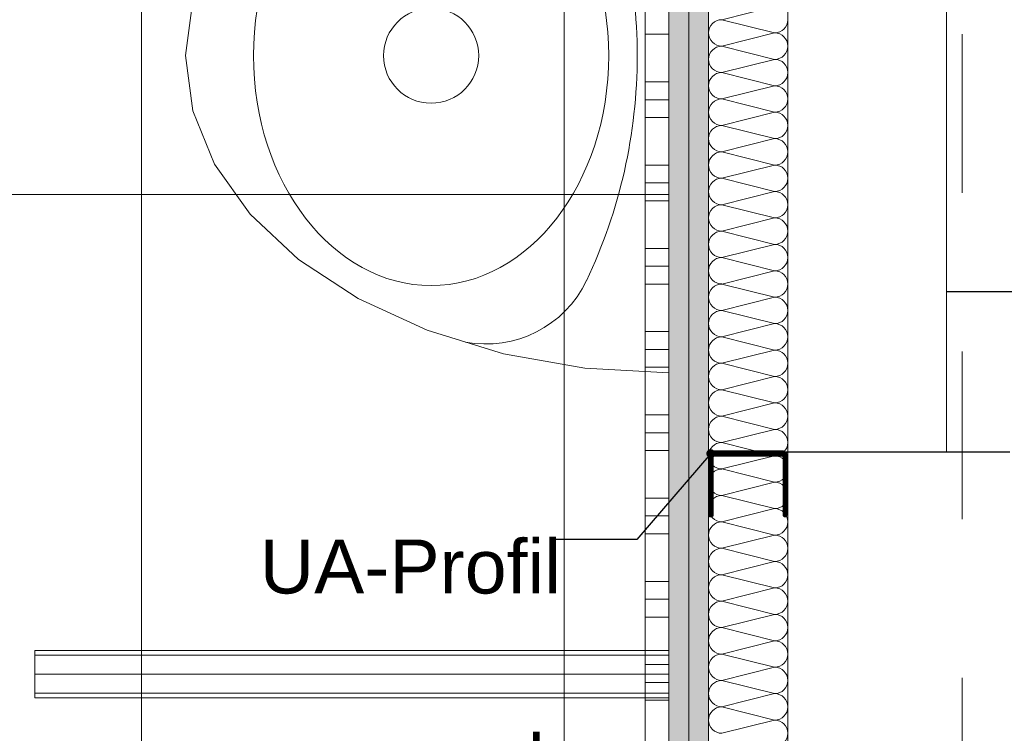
# Model space of a CAD drawing. Header units: metres. Extents: x -3.5 to 65.3, y -10.9 to 16.7.
# Tile 122 of 213: x 43.135 to 43.757, y 2.267 to 2.717. Entities that reach past the tile are written whole.
import ezdxf

# ---------------------------------------------------------------- set-up
doc = ezdxf.new("R2010")
doc.units = ezdxf.units.M
doc.header["$MEASUREMENT"] = 0
for name, pattern in [('DASHED', [0.015, 0.007, -0.008]), ('Strichlinie doppelt', [0.218722, 0.105833, -0.042333, 0.028222, -0.042333]), ('Wipeout_Contour', [1, 0, -1])]:
    doc.linetypes.add(name, pattern=pattern)
for name, color, linetype in [('102 - Bemaßung_ Beschriftung.Detail_ Ausschnitt', 7, 'Continuous'), ('451 - Universal.Achsen Raster', 7, 'Continuous'), ('654 - Abdeckung.Wand Belag', 7, 'Continuous'), ('660 - Unterkonstruktion.Trockenbau', 7, 'Continuous'), ('Neubau_102 - Bemaßung_ Beschriftung.Detail_ Ausschnitt', 7, 'Continuous'), ('Neubau_606 - Struktur.Wand Innen Ausbau', 7, 'Continuous'), ('Neubau_650 - Abdeckung.Fußboden Aufbau', 7, 'Continuous'), ('Neubau_702 - Einrichtung.Möbel Sanitär', 7, 'Continuous'), ('Neubau_802 - HKLSE.Sanitär', 7, 'Continuous')]:
    doc.layers.add(name, color=color, linetype=linetype)
doc.styles.add('ERSTELLTER_STIL_1', font='txt')
doc.dimstyles.new('ERSTELLTER_STIL__1', dxfattribs={"dimtxt": 0.04, "dimasz": 0.02128, "dimexe": 0.18, "dimexo": 0.0625, "dimgap": 0, "dimtad": 1, "dimtih": 1, "dimtoh": 1, "dimzin": 0, "dimdsep": 46, "dimtxsty": 'ERSTELLTER_STIL_1', "dimblk": 'ARROWHEAD_2', "dimblk1": 'ARROWHEAD_2', "dimblk2": 'ARROWHEAD_2', "dimcen": 0.09, "dimse1": 1, "dimse2": 1, "dimclrd": 7, "dimclre": 7, "dimclrt": 7, "dimazin": 0, "dimtfac": 1, "dimtdec": 4, "dimtmove": 0, "dimatfit": 3, "dimfxl": 1, "dimtolj": 1, "dimtzin": 0, "dimarcsym": 0})
doc.dimstyles.new('ERSTELLTER_STIL__2', dxfattribs={"dimtxt": 0.04, "dimasz": 0.02128, "dimexe": 0.18, "dimexo": 0.0625, "dimgap": 0, "dimtad": 1, "dimtih": 1, "dimtoh": 1, "dimzin": 0, "dimdsep": 46, "dimtxsty": 'ERSTELLTER_STIL_1', "dimblk": 'ARROWHEAD_2', "dimblk1": 'ARROWHEAD_2', "dimblk2": 'ARROWHEAD_2', "dimcen": 0.09, "dimse1": 1, "dimse2": 1, "dimclrd": 7, "dimclre": 7, "dimclrt": 7, "dimazin": 0, "dimtfac": 1, "dimtdec": 4, "dimtmove": 2, "dimatfit": 3, "dimfxl": 1, "dimtolj": 1, "dimtzin": 0, "dimarcsym": 0})
doc.dimstyles.new('ERSTELLTER_STIL__3', dxfattribs={"dimtxt": 0.04, "dimasz": 0.02128, "dimexe": 0.18, "dimexo": 0.0625, "dimgap": 0, "dimtad": 1, "dimzin": 0, "dimdsep": 46, "dimtxsty": 'ERSTELLTER_STIL_1', "dimblk": 'ARROWHEAD_2', "dimblk1": 'ARROWHEAD_2', "dimblk2": 'ARROWHEAD_2', "dimcen": 0.09, "dimse1": 1, "dimse2": 1, "dimclrd": 7, "dimclre": 7, "dimclrt": 7, "dimazin": 0, "dimtfac": 1, "dimtdec": 4, "dimtmove": 0, "dimatfit": 3, "dimfxl": 1, "dimtolj": 1, "dimtzin": 0, "dimarcsym": 0})
doc.dimstyles.new('ERSTELLTER_STIL__5', dxfattribs={"dimtxt": 0.04, "dimasz": 0.02128, "dimexe": 0.18, "dimexo": 0.0625, "dimgap": 0, "dimtad": 1, "dimtih": 1, "dimtoh": 1, "dimzin": 0, "dimdsep": 46, "dimtxsty": 'ERSTELLTER_STIL_1', "dimblk": 'ARROWHEAD_2', "dimblk1": 'ARROWHEAD_2', "dimblk2": 'ARROWHEAD_2', "dimcen": 0.09, "dimclrd": 7, "dimclre": 7, "dimclrt": 7, "dimazin": 0, "dimtfac": 1, "dimtdec": 4, "dimtmove": 0, "dimatfit": 3, "dimfxl": 1, "dimtolj": 1, "dimtzin": 0, "dimarcsym": 0})
doc.dimstyles.new('ERSTELLTER_STIL__6', dxfattribs={"dimtxt": 0.04, "dimasz": 0.02128, "dimexe": 0.18, "dimexo": 0.0625, "dimgap": 0, "dimtad": 1, "dimzin": 0, "dimdsep": 46, "dimtxsty": 'ERSTELLTER_STIL_1', "dimblk": 'ARROWHEAD_2', "dimblk1": 'ARROWHEAD_2', "dimblk2": 'ARROWHEAD_2', "dimcen": 0.09, "dimclrd": 7, "dimclre": 7, "dimclrt": 7, "dimazin": 0, "dimtfac": 1, "dimtdec": 4, "dimtmove": 0, "dimatfit": 3, "dimfxl": 1, "dimtolj": 1, "dimtzin": 0, "dimarcsym": 0})
doc.dimstyles.new('ERSTELLTER_STIL__8', dxfattribs={"dimtxt": 0.18, "dimasz": 0.010944, "dimexe": 0.18, "dimexo": 0.0625, "dimgap": 0, "dimtad": 0, "dimtih": 1, "dimtoh": 1, "dimdec": 4, "dimzin": 0, "dimdsep": 46, "dimcen": 0.09, "dimadec": 0, "dimazin": 0, "dimtfac": 1, "dimtdec": 4, "dimtmove": 0, "dimatfit": 3, "dimldrblk": 'ARROWHEAD_11', "dimfxl": 1, "dimtolj": 1, "dimtzin": 0, "dimarcsym": 0})
pattern_1 = [(45, (0, 0), (-0.0070710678, 0.0070710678), [0, -0.01])]

# ---------------------------------------------------------------- blocks, each defined once
blk = doc.blocks.new('*X76')
at = {"layer": 'Neubau_606 - Struktur.Wand Innen Ausbau', "color": 7, "linetype": 'Continuous', "lineweight": 5}
for p, q in [((43.57832, 2.71668), (43.61166, 2.72501)), ((43.57832, 2.71668), (43.61166, 2.70835)), ((43.57832, 2.70001), (43.61166, 2.70835)), ((43.57832, 2.70001), (43.61166, 2.69168)), ((43.57832, 2.68335), (43.61166, 2.69168)), ((43.57832, 2.68335), (43.61166, 2.67501)), ((43.57832, 2.66668), (43.61166, 2.67501)), ((43.57832, 2.66668), (43.61166, 2.65835)), ((43.57832, 2.65001), (43.61166, 2.65835)), ((43.57832, 2.65001), (43.61166, 2.64168)), ((43.57832, 2.63335), (43.61166, 2.64168)), ((43.57832, 2.63335), (43.61166, 2.62501)), ((43.57832, 2.61668), (43.61166, 2.62501)), ((43.57832, 2.61668), (43.61166, 2.60835)), ((43.57832, 2.60001), (43.61166, 2.60835)), ((43.57832, 2.60001), (43.61166, 2.59168)), ((43.57832, 2.58335), (43.61166, 2.59168)), ((43.57832, 2.58335), (43.61166, 2.57501)), ((43.57832, 2.56668), (43.61166, 2.57501)), ((43.57832, 2.56668), (43.61166, 2.55835)), ((43.57832, 2.55001), (43.61166, 2.55835)), ((43.57832, 2.55001), (43.61166, 2.54168)), ((43.57832, 2.53335), (43.61166, 2.54168)), ((43.57832, 2.53335), (43.61166, 2.52501)), ((43.57832, 2.51668), (43.61166, 2.52501)), ((43.57832, 2.51668), (43.61166, 2.50835)), ((43.57832, 2.50001), (43.61166, 2.50835)), ((43.57832, 2.50001), (43.61166, 2.49168)), ((43.57832, 2.48335), (43.61166, 2.49168)), ((43.57832, 2.48335), (43.61166, 2.47501)), ((43.57832, 2.46668), (43.61166, 2.47501)), ((43.57832, 2.46668), (43.61166, 2.45835)), ((43.57832, 2.45001), (43.61166, 2.45835)), ((43.57832, 2.45001), (43.61166, 2.44168)), ((43.57832, 2.43335), (43.61166, 2.44168)), ((43.57832, 2.43335), (43.61166, 2.42501)), ((43.57832, 2.41668), (43.61166, 2.42501)), ((43.57832, 2.41668), (43.61166, 2.40835)), ((43.57832, 2.40001), (43.61166, 2.40835)), ((43.57832, 2.40001), (43.61166, 2.39168)), ((43.57832, 2.38335), (43.61166, 2.39168)), ((43.57832, 2.38335), (43.61166, 2.37501)), ((43.57832, 2.36668), (43.61166, 2.37501)), ((43.57832, 2.36668), (43.61166, 2.35835)), ((43.57832, 2.35001), (43.61166, 2.35835)), ((43.57832, 2.35001), (43.61166, 2.34168)), ((43.57832, 2.33335), (43.61166, 2.34168)), ((43.57832, 2.33335), (43.61166, 2.32501)), ((43.57832, 2.31668), (43.61166, 2.32501)), ((43.57832, 2.31668), (43.61166, 2.30835)), ((43.57832, 2.30001), (43.61166, 2.30835)), ((43.57832, 2.30001), (43.61166, 2.29168)), ((43.57832, 2.28335), (43.61166, 2.29168)), ((43.57832, 2.28335), (43.61166, 2.27501)), ((43.57832, 2.26668), (43.61166, 2.27501))]:
    blk.add_line(p, q, dxfattribs=at)
for centre, start, end in [((43.57832, 2.70835), 90.00002, 180.00002), ((43.61166, 2.71668), 270.00002, 0.00002), ((43.57832, 2.70835), 180.00002, 270.00002), ((43.61166, 2.70001), 0.00002, 90.00002), ((43.57832, 2.69168), 90.00002, 180.00002), ((43.61166, 2.70001), 270.00002, 0.00002), ((43.57832, 2.69168), 180.00002, 270.00002), ((43.61166, 2.68335), 0.00002, 90.00002), ((43.57832, 2.67501), 90.00002, 180.00002), ((43.61166, 2.68335), 270.00002, 0.00002), ((43.57832, 2.67501), 180.00002, 270.00002), ((43.61166, 2.66668), 0.00002, 90.00002), ((43.57832, 2.65835), 90.00002, 180.00002), ((43.61166, 2.66668), 270.00002, 0.00002), ((43.57832, 2.65835), 180.00002, 270.00002), ((43.61166, 2.65001), 0.00002, 90.00002), ((43.57832, 2.64168), 90.00002, 180.00002), ((43.61166, 2.65001), 270.00002, 0.00002), ((43.57832, 2.64168), 180.00002, 270.00002), ((43.61166, 2.63335), 0.00002, 90.00002), ((43.57832, 2.62501), 90.00002, 180.00002), ((43.61166, 2.63335), 270.00002, 0.00002), ((43.57832, 2.62501), 180.00002, 270.00002), ((43.61166, 2.61668), 0.00002, 90.00002), ((43.57832, 2.60835), 90.00002, 180.00002), ((43.61166, 2.61668), 270.00002, 0.00002), ((43.57832, 2.60835), 180.00002, 270.00002), ((43.61166, 2.60001), 0.00002, 90.00002), ((43.57832, 2.59168), 90.00002, 180.00002), ((43.61166, 2.60001), 270.00002, 0.00002), ((43.57832, 2.59168), 180.00002, 270.00002), ((43.61166, 2.58335), 0.00002, 90.00002), ((43.57832, 2.57501), 90.00002, 180.00002), ((43.61166, 2.58335), 270.00002, 0.00002), ((43.57832, 2.57501), 180.00002, 270.00002), ((43.61166, 2.56668), 0.00002, 90.00002), ((43.57832, 2.55835), 90.00002, 180.00002), ((43.61166, 2.56668), 270.00002, 0.00002), ((43.57832, 2.55835), 180.00002, 270.00002), ((43.61166, 2.55001), 0.00002, 90.00002), ((43.57832, 2.54168), 90.00002, 180.00002), ((43.61166, 2.55001), 270.00002, 0.00002), ((43.57832, 2.54168), 180.00002, 270.00002), ((43.61166, 2.53335), 0.00002, 90.00002), ((43.57832, 2.52501), 90.00002, 180.00002), ((43.61166, 2.53335), 270.00002, 0.00002), ((43.57832, 2.52501), 180.00002, 270.00002), ((43.61166, 2.51668), 0.00002, 90.00002), ((43.57832, 2.50835), 90.00002, 180.00002), ((43.61166, 2.51668), 270.00002, 0.00002), ((43.57832, 2.50835), 180.00002, 270.00002), ((43.61166, 2.50001), 0.00002, 90.00002), ((43.57832, 2.49168), 90.00002, 180.00002), ((43.61166, 2.50001), 270.00002, 0.00002), ((43.57832, 2.49168), 180.00002, 270.00002), ((43.61166, 2.48335), 0.00002, 90.00002), ((43.57832, 2.47501), 90.00002, 180.00002), ((43.61166, 2.48335), 270.00002, 0.00002), ((43.57832, 2.47501), 180.00002, 270.00002), ((43.61166, 2.46668), 0.00002, 90.00002), ((43.57832, 2.45835), 90.00002, 180.00002), ((43.61166, 2.46668), 270.00002, 0.00002), ((43.57832, 2.45835), 180.00002, 270.00002), ((43.61166, 2.45001), 0.00002, 90.00002), ((43.57832, 2.44168), 90.00002, 180.00002), ((43.61166, 2.45001), 270.00002, 0.00002), ((43.57832, 2.44168), 180.00002, 270.00002), ((43.61166, 2.43335), 0.00002, 90.00002), ((43.57832, 2.42501), 90.00002, 180.00002), ((43.61166, 2.43335), 270.00002, 0.00002), ((43.57832, 2.42501), 180.00002, 270.00002), ((43.61166, 2.41668), 0.00002, 90.00002), ((43.57832, 2.40835), 90.00002, 180.00002), ((43.61166, 2.41668), 270.00002, 0.00002), ((43.57832, 2.40835), 180.00002, 270.00002), ((43.61166, 2.40001), 0.00002, 90.00002), ((43.57832, 2.39168), 90.00002, 180.00002), ((43.61166, 2.40001), 270.00002, 0.00002), ((43.57832, 2.39168), 180.00002, 270.00002), ((43.61166, 2.38335), 0.00002, 90.00002), ((43.57832, 2.37501), 90.00002, 180.00002), ((43.61166, 2.38335), 270.00002, 0.00002), ((43.57832, 2.37501), 180.00002, 270.00002), ((43.61166, 2.36668), 0.00002, 90.00002), ((43.57832, 2.35835), 90.00002, 180.00002), ((43.61166, 2.36668), 270.00002, 0.00002), ((43.57832, 2.35835), 180.00002, 270.00002), ((43.61166, 2.35001), 0.00002, 90.00002), ((43.57832, 2.34168), 90.00002, 180.00002), ((43.61166, 2.35001), 270.00002, 0.00002), ((43.57832, 2.34168), 180.00002, 270.00002), ((43.61166, 2.33335), 0.00002, 90.00002), ((43.57832, 2.32501), 90.00002, 180.00002), ((43.61166, 2.33335), 270.00002, 0.00002), ((43.57832, 2.32501), 180.00002, 270.00002), ((43.61166, 2.31668), 0.00002, 90.00002), ((43.57832, 2.30835), 90.00002, 180.00002), ((43.61166, 2.31668), 270.00002, 0.00002), ((43.57832, 2.30835), 180.00002, 270.00002), ((43.61166, 2.30001), 0.00002, 90.00002), ((43.57832, 2.29168), 90.00002, 180.00002), ((43.61166, 2.30001), 270.00002, 0.00002), ((43.57832, 2.29168), 180.00002, 270.00002), ((43.61166, 2.28335), 0.00002, 90.00002), ((43.57832, 2.27501), 90.00002, 180.00002), ((43.61166, 2.28335), 270.00002, 0.00002), ((43.57832, 2.27501), 180.00002, 270.00002), ((43.61166, 2.26668), 0.00002, 90.00002), ((43.61166, 2.26668), 270.00002, 0.00002)]:
    blk.add_arc(centre, 0.00833, start, end, dxfattribs=at)
blk = doc.blocks.new('*X105')
at = {"layer": '654 - Abdeckung.Wand Belag', "color": 7, "linetype": 'Continuous', "lineweight": 5}
for p, q in [((43.52999, 2.7075), (43.54499, 2.7075)), ((43.52999, 2.6775), (43.54499, 2.6775)), ((43.52999, 2.66625), (43.54499, 2.66625)), ((43.52999, 2.655), (43.54499, 2.655)), ((43.52999, 2.625), (43.54499, 2.625)), ((43.52999, 2.61375), (43.54499, 2.61375)), ((43.52999, 2.6025), (43.54499, 2.6025)), ((43.52999, 2.5725), (43.54499, 2.5725)), ((43.52999, 2.56125), (43.54499, 2.56125)), ((43.52999, 2.55), (43.54499, 2.55)), ((43.52999, 2.52), (43.54499, 2.52)), ((43.52999, 2.50875), (43.54499, 2.50875)), ((43.52999, 2.4975), (43.54499, 2.4975)), ((43.52999, 2.4675), (43.54499, 2.4675)), ((43.52999, 2.45625), (43.54499, 2.45625)), ((43.52999, 2.445), (43.54499, 2.445)), ((43.52999, 2.415), (43.54499, 2.415)), ((43.52999, 2.40375), (43.54499, 2.40375)), ((43.52999, 2.3925), (43.54499, 2.3925)), ((43.52999, 2.3625), (43.54499, 2.3625)), ((43.52999, 2.35125), (43.54499, 2.35125)), ((43.52999, 2.34), (43.54499, 2.34)), ((43.52999, 2.31), (43.54499, 2.31)), ((43.52999, 2.29875), (43.54499, 2.29875)), ((43.52999, 2.2875), (43.54499, 2.2875))]:
    blk.add_line(p, q, dxfattribs=at)
blk = doc.blocks.new('*D192')
at = {"layer": '102 - Bemaßung_ Beschriftung.Detail_ Ausschnitt', "color": 7, "linetype": 'Continuous', "lineweight": 5}
for p, q in [((41.88498, 1.0763), (41.88498, 1.1183)), ((41.89307, 1.1113), (41.8769, 1.0833)), ((43.55307, 1.1113), (43.53691, 1.0833)), ((41.88498, 1.0973), (43.54499, 1.0973))]:
    blk.add_line(p, q, dxfattribs=at)
at = {"layer": '102 - Bemaßung_ Beschriftung.Detail_ Ausschnitt', "color": 7, "lineweight": 5, "insert": (42.42711, 1.1053), "char_height": 0.04, "attachment_point": 7, "style": 'ERSTELLTER_STIL_1'}
blk.add_mtext('\\A1;{\\pql;\\fArial|b0|i0|c0|p38;1,66}', dxfattribs=at)
blk = doc.blocks.new('ARROWHEAD_2')
at = {"color": 0, "linetype": 'Continuous', "lineweight": 0}
for p, q in [((-0.378, -0.655), (0.378, 0.655)), ((0, 0), (-1, 0))]:
    blk.add_line(p, q, dxfattribs=at)
blk = doc.blocks.new('*D292')
at = {"layer": '102 - Bemaßung_ Beschriftung.Detail_ Ausschnitt', "color": 7, "linetype": 'Continuous', "lineweight": 5}
for p, q in [((42.93099, 2.70209), (42.95899, 2.68592)), ((42.96599, 2.694), (42.92399, 2.694)), ((42.94499, 1.914), (42.94499, 2.694)), ((42.93099, 1.92208), (42.95899, 1.90591)), ((42.96599, 1.914), (42.92399, 1.914))]:
    blk.add_line(p, q, dxfattribs=at)
at = {"layer": '102 - Bemaßung_ Beschriftung.Detail_ Ausschnitt', "color": 7, "lineweight": 5, "insert": (42.93699, 2.27365), "char_height": 0.04, "attachment_point": 7, "rotation": 90, "style": 'ERSTELLTER_STIL_1'}
blk.add_mtext('\\A1;{\\pql;\\fArial|b0|i0|c0|p38;78}', dxfattribs=at)
blk = doc.blocks.new('*D293')
at = {"layer": '102 - Bemaßung_ Beschriftung.Detail_ Ausschnitt', "color": 7, "linetype": 'Continuous', "lineweight": 5}
for p, q in [((42.93099, 3.07708), (42.95899, 3.06092)), ((42.96599, 3.069), (42.92399, 3.069)), ((42.94499, 2.694), (42.94499, 3.069)), ((42.93099, 2.70209), (42.95899, 2.68592)), ((42.96599, 2.694), (42.92399, 2.694))]:
    blk.add_line(p, q, dxfattribs=at)
at = {"layer": '102 - Bemaßung_ Beschriftung.Detail_ Ausschnitt', "color": 7, "lineweight": 5, "char_height": 0.04, "attachment_point": 7, "rotation": 90, "style": 'ERSTELLTER_STIL_1'}
for s, insert in [('\\A1;{\\pql;\\fArial|b0|i0|c0|p38;3}', (42.93699, 3.03055)), ('\\A1;{\\pql;\\fArial|b0|i0|c0|p38;37\\fArial|b0|i0|c0|p38;\\A1{\\H.66x;\\S5^  ;}}', (42.93767, 2.82595))]:
    blk.add_mtext(s, dxfattribs=dict(at, insert=insert))
blk = doc.blocks.new('*D301')
at = {"layer": '102 - Bemaßung_ Beschriftung.Detail_ Ausschnitt', "color": 7, "linetype": 'Continuous', "lineweight": 5}
for p, q in [((43.03099, 2.45209), (43.05899, 2.43592)), ((43.06599, 2.444), (43.02399, 2.444)), ((43.04499, 2.164), (43.04499, 2.444)), ((43.03099, 2.17208), (43.05899, 2.15591)), ((43.06599, 2.164), (43.02399, 2.164))]:
    blk.add_line(p, q, dxfattribs=at)
at = {"layer": '102 - Bemaßung_ Beschriftung.Detail_ Ausschnitt', "color": 7, "lineweight": 5, "insert": (43.03699, 2.27365), "char_height": 0.04, "attachment_point": 7, "rotation": 90, "style": 'ERSTELLTER_STIL_1'}
blk.add_mtext('\\A1;{\\pql;\\fArial|b0|i0|c0|p38;28}', dxfattribs=at)
blk = doc.blocks.new('*D302')
at = {"layer": '102 - Bemaßung_ Beschriftung.Detail_ Ausschnitt', "color": 7, "linetype": 'Continuous', "lineweight": 5}
for p, q in [((43.04499, 2.944), (43.04499, 2.95769)), ((43.05899, 2.93592), (43.03099, 2.95209)), ((43.06599, 2.944), (43.02399, 2.944)), ((43.04499, 2.444), (43.04499, 2.944)), ((43.03099, 2.45209), (43.05899, 2.43592)), ((43.06599, 2.444), (43.02399, 2.444))]:
    blk.add_line(p, q, dxfattribs=at)
at = {"layer": '102 - Bemaßung_ Beschriftung.Detail_ Ausschnitt', "color": 7, "lineweight": 5, "insert": (43.03699, 2.66365), "char_height": 0.04, "attachment_point": 7, "rotation": 90, "style": 'ERSTELLTER_STIL_1'}
blk.add_mtext('\\A1;{\\pql;\\fArial|b0|i0|c0|p38;50}', dxfattribs=at)
blk = doc.blocks.new('*D306')
at = {"layer": '102 - Bemaßung_ Beschriftung.Detail_ Ausschnitt', "color": 7, "linetype": 'Continuous', "lineweight": 5}
for p, q in [((42.83099, 2.29708), (42.85899, 2.28092)), ((42.86599, 2.289), (42.82399, 2.289)), ((42.84499, 1.539), (42.84499, 2.289)), ((42.83099, 1.54708), (42.85899, 1.53092)), ((42.86599, 1.539), (42.82399, 1.539))]:
    blk.add_line(p, q, dxfattribs=at)
at = {"layer": '102 - Bemaßung_ Beschriftung.Detail_ Ausschnitt', "color": 7, "lineweight": 5, "char_height": 0.04, "attachment_point": 7, "rotation": 90, "style": 'ERSTELLTER_STIL_1'}
for s, insert in [('\\A1;{\\pql;\\fArial|b0|i0|c0|p38;3}', (42.83699, 2.25055)), ('\\A1;{\\pql;\\fArial|b0|i0|c0|p38;75}', (42.83699, 1.86847))]:
    blk.add_mtext(s, dxfattribs=dict(at, insert=insert))
blk = doc.blocks.new('*D307')
at = {"layer": '102 - Bemaßung_ Beschriftung.Detail_ Ausschnitt', "color": 7, "linetype": 'Continuous', "lineweight": 5}
for p, q in [((42.83099, 2.32708), (42.85899, 2.31092)), ((42.86599, 2.319), (42.82399, 2.319)), ((42.84499, 2.289), (42.84499, 2.319)), ((42.83099, 2.29708), (42.85899, 2.28092)), ((42.86599, 2.289), (42.82399, 2.289))]:
    blk.add_line(p, q, dxfattribs=at)
blk = doc.blocks.new('*D308')
at = {"layer": '102 - Bemaßung_ Beschriftung.Detail_ Ausschnitt', "color": 7, "linetype": 'Continuous', "lineweight": 5}
for p, q in [((42.83099, 3.07708), (42.85899, 3.06092)), ((42.84499, 2.319), (42.84499, 3.069)), ((42.83099, 2.32708), (42.85899, 2.31092)), ((42.86599, 2.319), (42.82399, 2.319))]:
    blk.add_line(p, q, dxfattribs=at)
at = {"layer": '102 - Bemaßung_ Beschriftung.Detail_ Ausschnitt', "color": 7, "lineweight": 5, "char_height": 0.04, "attachment_point": 7, "rotation": 90, "style": 'ERSTELLTER_STIL_1'}
for s, insert in [('\\A1;{\\pql;\\fArial|b0|i0|c0|p38;3}', (42.83699, 3.03055)), ('\\A1;{\\pql;\\fArial|b0|i0|c0|p38;75}', (42.83699, 2.64847))]:
    blk.add_mtext(s, dxfattribs=dict(at, insert=insert))
blk = doc.blocks.new('*D309')
at = {"layer": '102 - Bemaßung_ Beschriftung.Detail_ Ausschnitt', "color": 7, "linetype": 'Continuous', "lineweight": 5}
for p, q in [((42.84499, 3.099), (42.84499, 3.11269)), ((42.85899, 3.09092), (42.83099, 3.10708)), ((42.86599, 3.099), (42.82399, 3.099)), ((42.84499, 3.069), (42.84499, 3.099)), ((42.83099, 3.07708), (42.85899, 3.06092)), ((42.86599, 3.069), (42.82399, 3.069)), ((42.84499, 2.319), (42.84499, 3.069))]:
    blk.add_line(p, q, dxfattribs=at)
blk = doc.blocks.new('*D366')
at = {"layer": '102 - Bemaßung_ Beschriftung.Detail_ Ausschnitt', "color": 7, "linetype": 'Continuous', "lineweight": 5}
for p, q in [((43.71999, 2.78664), (43.71999, 2.82864)), ((43.75999, 2.78664), (43.75999, 2.82864)), ((43.72807, 2.82164), (43.71191, 2.79364)), ((43.76807, 2.82164), (43.75191, 2.79364)), ((43.71999, 2.80764), (43.75999, 2.80764))]:
    blk.add_line(p, q, dxfattribs=at)
at = {"layer": '102 - Bemaßung_ Beschriftung.Detail_ Ausschnitt', "color": 7, "lineweight": 5, "insert": (43.72706, 2.81564), "char_height": 0.04, "attachment_point": 7, "style": 'ERSTELLTER_STIL_1'}
blk.add_mtext('\\A1;{\\pql;\\fArial|b0|i0|c0|p38;4}', dxfattribs=at)
blk = doc.blocks.new('*D367')
at = {"layer": '102 - Bemaßung_ Beschriftung.Detail_ Ausschnitt', "color": 7, "linetype": 'Continuous', "lineweight": 5}
for p, q in [((43.75999, 2.78664), (43.75999, 2.82864)), ((43.93999, 2.78664), (43.93999, 2.82864)), ((43.76807, 2.82164), (43.75191, 2.79364)), ((43.94807, 2.82164), (43.93191, 2.79364)), ((43.75999, 2.80764), (43.93999, 2.80764))]:
    blk.add_line(p, q, dxfattribs=at)
at = {"layer": '102 - Bemaßung_ Beschriftung.Detail_ Ausschnitt', "color": 7, "lineweight": 5, "insert": (43.81964, 2.81564), "char_height": 0.04, "attachment_point": 7, "style": 'ERSTELLTER_STIL_1'}
blk.add_mtext('\\A1;{\\pql;\\fArial|b0|i0|c0|p38;18}', dxfattribs=at)
blk = doc.blocks.new('*D398')
at = {"layer": '102 - Bemaßung_ Beschriftung.Detail_ Ausschnitt', "color": 7, "linetype": 'Continuous', "lineweight": 5}
for p, q in [((42.60998, 0.9763), (42.60998, 1.0183)), ((43.212, 0.9763), (43.212, 1.0183)), ((42.61806, 1.0113), (42.6019, 0.9833)), ((43.22008, 1.0113), (43.20391, 0.9833)), ((42.60998, 0.9973), (43.212, 0.9973))]:
    blk.add_line(p, q, dxfattribs=at)
at = {"layer": '102 - Bemaßung_ Beschriftung.Detail_ Ausschnitt', "color": 7, "lineweight": 5, "insert": (42.87062, 1.00464), "char_height": 0.04, "attachment_point": 7, "style": 'ERSTELLTER_STIL_1'}
blk.add_mtext('\\A1;{\\pql;\\fArial|b0|i0|c0|p38;60\\fArial|b0|i0|c0|p38;\\A1{\\H.66x;\\S2^  ;}}', dxfattribs=at)
blk = doc.blocks.new('*D399')
at = {"layer": '102 - Bemaßung_ Beschriftung.Detail_ Ausschnitt', "color": 7, "linetype": 'Continuous', "lineweight": 5}
for p, q in [((43.212, 0.9763), (43.212, 1.0183)), ((43.54499, 0.9763), (43.54499, 1.0183)), ((43.22008, 1.0113), (43.20391, 0.9833)), ((43.53691, 0.9833), (43.55307, 1.0113)), ((43.212, 0.9973), (43.54499, 0.9973)), ((43.54499, 0.9973), (43.55868, 0.9973))]:
    blk.add_line(p, q, dxfattribs=at)
at = {"layer": '102 - Bemaßung_ Beschriftung.Detail_ Ausschnitt', "color": 7, "lineweight": 5, "insert": (43.33812, 1.00461), "char_height": 0.04, "attachment_point": 7, "style": 'ERSTELLTER_STIL_1'}
blk.add_mtext('\\A1;{\\pql;\\fArial|b0|i0|c0|p38;33\\fArial|b0|i0|c0|p38;\\A1{\\H.66x;\\S3^  ;}}', dxfattribs=at)
blk = doc.blocks.new('*D446')
at = {"layer": '102 - Bemaßung_ Beschriftung.Detail_ Ausschnitt', "color": 7, "linetype": 'Continuous', "lineweight": 5}
for p, q in [((40.165, 3.465), (40.165, 3.78606)), ((40.17308, 3.77906), (40.15692, 3.75106)), ((43.75307, 3.77906), (43.73691, 3.75106)), ((40.15131, 3.76506), (40.165, 3.76506)), ((40.165, 3.76506), (43.74499, 3.76506))]:
    blk.add_line(p, q, dxfattribs=at)
at = {"color": 254, "linetype": 'Wipeout_Contour', "lineweight": 0, "ltscale": 168.515956}
blk.add_wipeout([(41.89428, 3.76556), (42.01571, 3.76556), (42.01571, 3.82056), (41.89428, 3.82056)], dxfattribs=at).dxf.layer = '102 - Bemaßung_ Beschriftung.Detail_ Ausschnitt'
at = {"layer": '102 - Bemaßung_ Beschriftung.Detail_ Ausschnitt', "color": 7, "lineweight": 5, "insert": (41.90178, 3.77306), "char_height": 0.04, "attachment_point": 7, "style": 'ERSTELLTER_STIL_1'}
blk.add_mtext('\\A1;{\\pql;\\fArial|b0|i0|c0|p38;3,58}', dxfattribs=at)
blk = doc.blocks.new('*D449')
at = {"layer": '102 - Bemaßung_ Beschriftung.Detail_ Ausschnitt', "color": 7, "linetype": 'Continuous', "lineweight": 5}
for p, q in [((40.165, 3.37988), (40.165, 3.42188)), ((40.17308, 3.41488), (40.15692, 3.38688)), ((43.55307, 3.41488), (43.53691, 3.38688)), ((40.15131, 3.40088), (40.165, 3.40088)), ((40.165, 3.40088), (43.54499, 3.40088))]:
    blk.add_line(p, q, dxfattribs=at)
at = {"color": 254, "linetype": 'Wipeout_Contour', "lineweight": 0, "ltscale": 167.992442}
blk.add_wipeout([(41.79428, 3.40138), (41.9157, 3.40138), (41.9157, 3.45638), (41.79428, 3.45638)], dxfattribs=at).dxf.layer = '102 - Bemaßung_ Beschriftung.Detail_ Ausschnitt'
at = {"layer": '102 - Bemaßung_ Beschriftung.Detail_ Ausschnitt', "color": 7, "lineweight": 5, "insert": (41.80178, 3.40888), "char_height": 0.04, "attachment_point": 7, "style": 'ERSTELLTER_STIL_1'}
blk.add_mtext('\\A1;{\\pql;\\fArial|b0|i0|c0|p38;3,38}', dxfattribs=at)
blk = doc.blocks.new('*D450')
at = {"layer": '102 - Bemaßung_ Beschriftung.Detail_ Ausschnitt', "color": 7, "linetype": 'Continuous', "lineweight": 5}
for p, q in [((43.96499, 3.37988), (43.96499, 3.72)), ((43.54499, 3.37988), (43.54499, 3.42188)), ((43.55307, 3.41488), (43.53691, 3.38688)), ((43.97307, 3.41488), (43.95691, 3.38688)), ((40.165, 3.40088), (43.54499, 3.40088)), ((43.54499, 3.40088), (43.96499, 3.40088))]:
    blk.add_line(p, q, dxfattribs=at)
at = {"color": 254, "linetype": 'Wipeout_Contour', "lineweight": 0, "ltscale": 175.56774}
blk.add_wipeout([(43.71713, 3.40138), (43.79284, 3.40138), (43.79284, 3.45638), (43.71713, 3.45638)], dxfattribs=at).dxf.layer = '102 - Bemaßung_ Beschriftung.Detail_ Ausschnitt'
at = {"layer": '102 - Bemaßung_ Beschriftung.Detail_ Ausschnitt', "color": 7, "lineweight": 5, "insert": (43.72463, 3.40888), "char_height": 0.04, "attachment_point": 7, "style": 'ERSTELLTER_STIL_1'}
blk.add_mtext('\\A1;{\\pql;\\fArial|b0|i0|c0|p38;42}', dxfattribs=at)
blk = doc.blocks.new('*D453')
at = {"layer": '102 - Bemaßung_ Beschriftung.Detail_ Ausschnitt', "color": 7, "linetype": 'Continuous', "lineweight": 5}
for p, q in [((43.46496, 3.72808), (43.49296, 3.71192)), ((43.96499, 3.72), (43.45796, 3.72)), ((43.47896, 0.70998), (43.47896, 3.72)), ((43.46496, 0.71807), (43.49296, 0.7019)), ((43.72999, 0.70998), (43.45796, 0.70998)), ((43.47896, 0.24998), (43.47896, 0.70998))]:
    blk.add_line(p, q, dxfattribs=at)
at = {"color": 254, "linetype": 'Wipeout_Contour', "lineweight": 0, "ltscale": 174.040959}
blk.add_wipeout([(43.47846, 2.15428), (43.47846, 2.2757), (43.42346, 2.2757), (43.42346, 2.15428)], dxfattribs=at).dxf.layer = '102 - Bemaßung_ Beschriftung.Detail_ Ausschnitt'
at = {"layer": '102 - Bemaßung_ Beschriftung.Detail_ Ausschnitt', "color": 7, "lineweight": 5, "insert": (43.47096, 2.16178), "char_height": 0.04, "attachment_point": 7, "rotation": 90, "style": 'ERSTELLTER_STIL_1'}
blk.add_mtext('\\A1;{\\pql;\\fArial|b0|i0|c0|p38;3,01}', dxfattribs=at)
blk = doc.blocks.new('ARROWHEAD_11')
at = {"color": 0, "linetype": 'Continuous', "lineweight": 0}
blk.add_line((0, 0), (-1, 0), dxfattribs=at)
at = {"color": 0, "linetype": 'Continuous', "lineweight": 0, "const_width": 0.25, "flags": 128}
blk.add_lwpolyline([(-0.125, 0, 1), (0.125, 0, 1)], format="xyb", close=True, dxfattribs=at)

msp = doc.modelspace()

# ---------------------------------------------------------------- hatches: boundary and pattern name
at = {"layer": 'Neubau_606 - Struktur.Wand Innen Ausbau', "linetype": 'Continuous', "lineweight": 0, "true_color": 0x000000}
h = msp.add_hatch(dxfattribs=at)
h.set_pattern_fill('Gips_0001', color=18, style=0, pattern_type=2)
h.set_pattern_definition(pattern_1)
h.paths.add_polyline_path([(43.54499, 4.0475), (43.54499, 0.255), (43.55749, 0.255), (43.55749, 4.0475)])
h = msp.add_hatch(dxfattribs=at)
h.set_pattern_fill('Gips_0001', color=18, style=0, pattern_type=2)
h.set_pattern_definition(pattern_1)
h.paths.add_polyline_path([(43.56999, 4.035), (43.55749, 4.035), (43.55749, 0.255), (43.56999, 0.255)])
at = {"layer": 'Neubau_650 - Abdeckung.Fußboden Aufbau', "linetype": 'Continuous', "lineweight": 13, "true_color": 0xafafaf}
h = msp.add_hatch(dxfattribs=at)
h.set_pattern_fill('Raster_60x60_Fuge_2mm_0001', color=253, style=0, pattern_type=2)
h.set_pattern_definition([(0, (42.61, 3.81), (0, 0.602), []), (90, (42.61, 3.81), (-0.602, 0), [])])
h.paths.add_polyline_path([(42.32499, 3.81), (40.41499, 3.81), (40.41499, 0.255), (43.54499, 0.255), (43.54499, 0.33, -0.414214), (43.49499, 0.28, -0.414214), (43.44499, 0.33, -0.414214), (43.39499, 0.28, -0.414214), (43.34499, 0.33, -0.414214), (43.39499, 0.38, -0.414214), (43.44499, 0.33, -0.414214), (43.49499, 0.38, -0.414214), (43.54499, 0.33), (43.54499, 3.81), (43.20999, 3.81), (43.20999, 3.935), (42.32499, 3.935)])
at = {"layer": 'Neubau_702 - Einrichtung.Möbel Sanitär', "linetype": 'Continuous', "lineweight": 0, "true_color": 0x000000}
h = msp.add_hatch(dxfattribs=at)
h.set_pattern_fill('Holz__Sperrholz_1_0001', color=18, style=0, pattern_type=2)
h.set_pattern_definition([(0, (0, 0), (0, 0.0120000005), [])])
h.paths.add_polyline_path([(43.14499, 2.289), (43.54499, 2.289), (43.54499, 2.319), (43.14499, 2.319)])

# ---------------------------------------------------------------- linework, layer by layer
at = {"layer": '654 - Abdeckung.Wand Belag', "color": 7, "linetype": 'Continuous', "lineweight": 5, "flags": 128}
for points in [[(43.52999, 3.795), (43.52999, 0.27)], [(43.54499, 0.255), (43.54499, 3.795)]]:
    msp.add_lwpolyline(points, dxfattribs=at)
at = {"layer": 'Neubau_606 - Struktur.Wand Innen Ausbau', "color": 1, "linetype": 'Continuous', "lineweight": 5}
for p, q in [((43.55749, 4.035), (43.55749, 0.255)), ((43.56999, 3.985), (43.56999, 0.70998))]:
    msp.add_line(p, q, dxfattribs=at)
at = {"layer": 'Neubau_606 - Struktur.Wand Innen Ausbau', "color": 1, "linetype": 'Continuous', "lineweight": 5, "flags": 128}
for points in [[(43.61999, 0.70998), (43.61999, 3.985)], [(43.54499, 3.81), (43.54499, 0.255)]]:
    msp.add_lwpolyline(points, dxfattribs=at)
at = {"layer": 'Neubau_650 - Abdeckung.Fußboden Aufbau', "color": 1, "linetype": 'Continuous', "lineweight": 13, "flags": 128}
msp.add_lwpolyline([(43.20999, 3.935), (43.20999, 3.81), (43.54499, 3.81), (43.54499, 0.33019)], dxfattribs=at)
at = {"layer": 'Neubau_702 - Einrichtung.Möbel Sanitär', "color": 1, "linetype": 'Continuous', "lineweight": 9, "flags": 128}
msp.add_lwpolyline([(43.545, 2.494), (43.49204, 2.49704), (43.44068, 2.50606), (43.3925, 2.5208), (43.34895, 2.54079), (43.31136, 2.56544), (43.28086, 2.594), (43.2584, 2.6256), (43.24464, 2.65927), (43.24, 2.694), (43.24464, 2.72873), (43.2584, 2.76241), (43.28087, 2.794), (43.31136, 2.82256), (43.34895, 2.84721), (43.39251, 2.86721), (43.44069, 2.88194), (43.49204, 2.89096), (43.54501, 2.894), (43.545, 2.694)], close=True, dxfattribs=at)
at = {"layer": 'Neubau_702 - Einrichtung.Möbel Sanitär', "color": 1, "linetype": 'Continuous', "lineweight": 5, "flags": 128}
for points in [[(43.54499, 2.319), (43.14499, 2.319)], [(43.14499, 2.319), (43.14499, 2.289)], [(43.54499, 2.289), (43.54499, 2.319)], [(43.14499, 2.289), (43.54499, 2.289)]]:
    msp.add_lwpolyline(points, dxfattribs=at)
at = {"layer": 'Neubau_702 - Einrichtung.Möbel Sanitär', "color": 1, "linetype": 'Continuous', "lineweight": 9}
msp.add_circle((43.395, 2.694), 0.03, dxfattribs=at)
for centre, radius, start, end in [((43.19485, 2.694), 0.33015, 359.99926, 25.45184), ((43.19485, 2.694), 0.33015, 334.54668, 359.99926), ((43.42973, 2.58221), 0.07002, 259.18473, 334.54668)]:
    msp.add_arc(centre, radius, start, end, dxfattribs=at)
msp.add_ellipse((43.395, 2.694), major_axis=(0, 0.145), ratio=0.772414, dxfattribs=at)
at = {"layer": 'Neubau_802 - HKLSE.Sanitär', "color": 1, "linetype": 'Continuous', "lineweight": 9}
for p, q in [((43.56999, 2.944), (43.56999, 2.444)), ((43.71999, 2.944), (43.71999, 2.444)), ((43.71999, 2.444), (43.56999, 2.444))]:
    msp.add_line(p, q, dxfattribs=at)
at = {"layer": 'Neubau_802 - HKLSE.Sanitär', "color": 1, "linetype": 'DASHED', "lineweight": 9, "flags": 128}
for points in [[(43.56999, 2.944), (43.56999, 2.444)], [(43.71999, 2.444), (43.71999, 2.944)], [(43.56999, 2.444), (43.71999, 2.444)]]:
    msp.add_lwpolyline(points, dxfattribs=at)

# ---------------------------------------------------------------- block references
at = {"layer": '654 - Abdeckung.Wand Belag', "color": 7, "lineweight": 5}
msp.add_blockref('*X105', (0, 0), dxfattribs=at)
at = {"layer": 'Neubau_606 - Struktur.Wand Innen Ausbau', "color": 1, "lineweight": 13}
msp.add_blockref('*X76', (0, 0), dxfattribs=at)

# ---------------------------------------------------------------- dimensions: what is measured, and where the dimension line sits
at = {"layer": '102 - Bemaßung_ Beschriftung.Detail_ Ausschnitt', "color": 7, "linetype": 'Continuous', "lineweight": 5}
for base, p1, p2, dimstyle, picture, middle in [((43.54499, 1.0973), (41.88498, 3.935), (43.54499, 0.255), 'ERSTELLTER_STIL__2', '*D192', (42.47906, 1.1253)), ((43.54499, 0.9973), (43.212, 3.20799), (43.54499, 3.81), 'ERSTELLTER_STIL__1', '*D399', (43.42264, 1.0253)), ((43.212, 0.9973), (42.60998, 3.208), (43.212, 3.20799), 'ERSTELLTER_STIL__1', '*D398', (42.95514, 1.0253)), ((43.75999, 2.80764), (43.71999, 2.944), (43.75999, 2.54498), 'ERSTELLTER_STIL__2', '*D366', (43.7423, 2.83564)), ((43.93999, 2.80764), (43.75999, 2.54498), (43.93999, 2.54498), 'ERSTELLTER_STIL__1', '*D367', (43.85013, 2.83564))]:
    dim = msp.add_linear_dim(base=base, p1=p1, p2=p2, dimstyle=dimstyle, dxfattribs=at)
    dim.commit()
    dim.dimension.update_dxf_attribs({"geometry": picture, "text_midpoint": middle, "dimtype": 160})
for base, p1, p2, picture, middle in [((42.84499, 3.099), (43.14499, 3.069), (43.14499, 3.099), '*D309', (42.81699, 3.0458)), ((42.944989, 3.068998), (43.240003, 2.694002), (43.144989, 3.068998), '*D293', (42.916989, 2.910469)), ((42.84499, 3.069), (43.14499, 2.319), (43.14499, 3.069), '*D308', (42.81699, 2.67896)), ((43.04499, 2.944), (43.71999, 2.444), (43.71999, 2.944), '*D302', (43.01699, 2.69414)), ((42.94499, 2.694), (43.23999, 1.914), (43.24, 2.694), '*D292', (42.91699, 2.30414)), ((43.04499, 2.444), (43.71999, 2.164), (43.71999, 2.444), '*D301', (43.01699, 2.30414)), ((42.84499, 2.319), (43.14499, 2.289), (43.14499, 2.319), '*D307', (42.81699, 2.2658)), ((42.84499, 2.289), (43.14499, 1.539), (43.14499, 2.289), '*D306', (42.81699, 1.89896))]:
    dim = msp.add_linear_dim(base=base, p1=p1, p2=p2, angle=90, dimstyle='ERSTELLTER_STIL__3', dxfattribs=at)
    dim.commit()
    dim.dimension.update_dxf_attribs({"geometry": picture, "text_midpoint": middle, "dimtype": 160, "text_rotation": 90})

# ---------------------------------------------------------------- next in the draw order: dimensions: what is measured, and where the dimension line sits
dim = msp.add_linear_dim(base=(43.74499, 3.76506), p1=(40.165, 2.28249), p2=(43.74499, 3.89), dimstyle='ERSTELLTER_STIL__5', dxfattribs=at)
dim.commit()
dim.dimension.update_dxf_attribs({"geometry": '*D446', "text_midpoint": (41.95373, 3.79306), "dimtype": 160})

# ---------------------------------------------------------------- next in the draw order: dimensions: what is measured, and where the dimension line sits
dim = msp.add_linear_dim(base=(43.54499, 3.40088), p1=(40.165, 2.28249), p2=(43.54499, 2.1575), dimstyle='ERSTELLTER_STIL__5', dxfattribs=at)
dim.commit()
dim.dimension.update_dxf_attribs({"geometry": '*D449', "text_midpoint": (41.85373, 3.42888), "dimtype": 160})

# ---------------------------------------------------------------- next in the draw order: dimensions: what is measured, and where the dimension line sits
dim = msp.add_linear_dim(base=(43.96499, 3.40088), p1=(43.54499, 2.1575), p2=(43.96499, 3.72), dimstyle='ERSTELLTER_STIL__5', dxfattribs=at)
dim.commit()
dim.dimension.update_dxf_attribs({"geometry": '*D450', "text_midpoint": (43.75513, 3.42888), "dimtype": 160})

# ---------------------------------------------------------------- next in the draw order: dimensions: what is measured, and where the dimension line sits
dim = msp.add_linear_dim(base=(43.47896, 3.72), p1=(43.72999, 0.70998), p2=(43.96499, 3.72), angle=90, dimstyle='ERSTELLTER_STIL__6', dxfattribs=at)
dim.commit()
dim.dimension.update_dxf_attribs({"geometry": '*D453', "text_midpoint": (43.45096, 2.21373), "dimtype": 160, "text_rotation": 90})

# ---------------------------------------------------------------- next in the draw order: linework, layer by layer
at = {"layer": '451 - Universal.Achsen Raster', "color": 160, "linetype": 'Strichlinie doppelt', "lineweight": 9, "true_color": 0x3232ff}
msp.add_line((43.72999, -10.585), (43.72999, 16.355), dxfattribs=at)
at = {"layer": '660 - Unterkonstruktion.Trockenbau', "color": 7, "linetype": 'Continuous', "lineweight": 25}
for points in [[(43.93999, 2.54498), (43.71999, 2.54498)], [(43.75999, 2.444), (43.56999, 2.444)]]:
    msp.add_lwpolyline(points, dxfattribs=at)
at = {"layer": '660 - Unterkonstruktion.Trockenbau', "color": 7, "linetype": 'Continuous', "lineweight": 70, "flags": 128}
msp.add_lwpolyline([(43.61939, 2.404), (43.61939, 2.44125, 0.414214), (43.61664, 2.444), (43.57334, 2.444, 0.414214), (43.57059, 2.44125), (43.57059, 2.404), (43.57234, 2.404), (43.57234, 2.44125, -0.414214), (43.57334, 2.44225), (43.61664, 2.44225, -0.414214), (43.61764, 2.44125), (43.61764, 2.404)], format="xyb", close=True, dxfattribs=at)

# ---------------------------------------------------------------- next in the draw order: texts
at = {"layer": 'Neubau_102 - Bemaßung_ Beschriftung.Detail_ Ausschnitt', "color": 7, "linetype": 'Continuous', "lineweight": 9, "insert": (43.38189, 2.38884), "char_height": 0.034, "attachment_point": 2, "style": 'ERSTELLTER_STIL_1'}
msp.add_mtext('\\A1;{\\pqc;\\fArial|b0|i0|c0|p38;UA-Profil}', dxfattribs=at)

# ---------------------------------------------------------------- next in the draw order: leaders
at = {"layer": 'Neubau_102 - Bemaßung_ Beschriftung.Detail_ Ausschnitt', "color": 1, "linetype": 'Continuous', "lineweight": 13, "annotation_type": 0, "has_hookline": 1, "hookline_direction": 1, "text_width": 0.18278}
msp.add_leader([(43.57133, 2.44311), (43.52483, 2.38884), (43.47328, 2.38884)], dimstyle='ERSTELLTER_STIL__8', dxfattribs=at)

doc.saveas('drawing.dxf')
